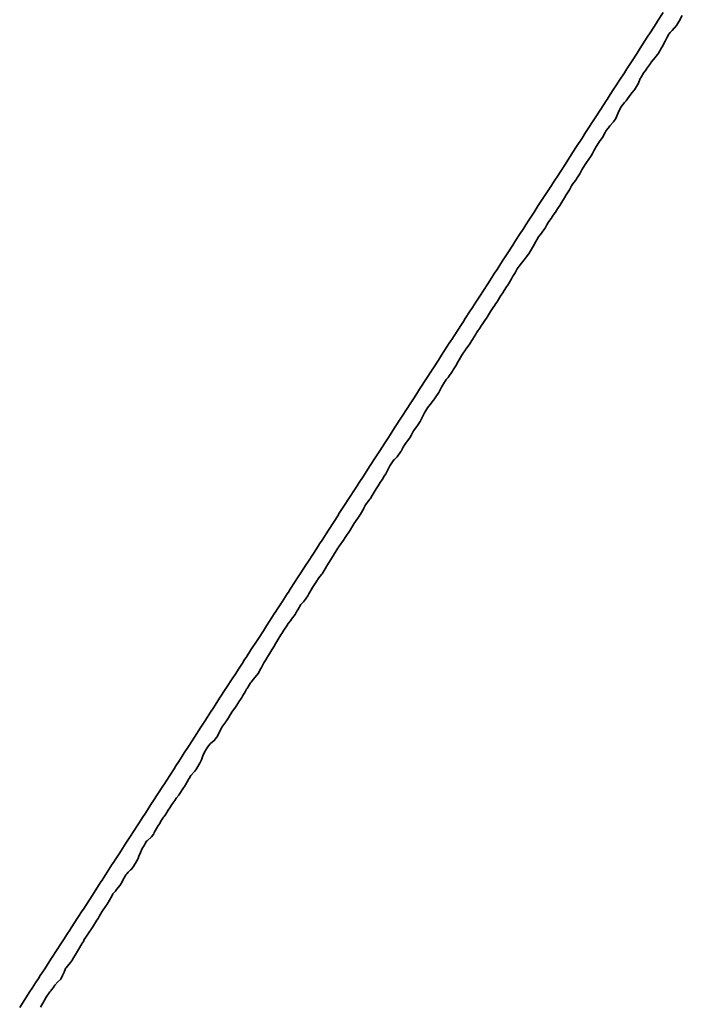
# Model space of a CAD drawing. Header units: metres. Extents: x 203098 to 221755, y 395694 to 403071.
# Tile 18 of 72: x 203489 to 203510, y 396130 to 396161. Entities that reach past the tile are written whole.
import ezdxf

# ---------------------------------------------------------------- set-up
doc = ezdxf.new("R2010")
doc.units = ezdxf.units.M
doc.layers.add('N-WA-GW-TALUD_KRUIN-G', color=90, linetype='Continuous', lineweight=35)
doc.layers.add('N-WA-GW-TALUD_TEEN-G', color=90, linetype='Continuous', lineweight=35)

msp = doc.modelspace()

# ---------------------------------------------------------------- linework, layer by layer
at = {"layer": 'N-WA-GW-TALUD_KRUIN-G'}
msp.add_polyline3d([(203488.749603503, 396129.75, 13.87516820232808), (203488.9461106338, 396130.0538893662, 13.85995451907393), (203489.0729236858, 396130.25, 13.8536022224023), (203489.1424620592, 396130.3575379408, 13.852699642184), (203489.25, 396130.5238404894, 13.85793142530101), (203489.3388134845, 396130.6611865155, 13.86679941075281), (203489.3962438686, 396130.75, 13.86563092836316), (203489.5351649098, 396130.9648350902, 13.88832667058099), (203489.7315163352, 396131.2684836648, 13.85138236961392), (203489.75, 396131.2970678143, 13.85340606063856), (203489.9278677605, 396131.5721322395, 13.8698561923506), (203490.0428842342, 396131.75, 13.87662777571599), (203490.1242191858, 396131.8757808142, 13.87085082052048), (203490.25, 396132.0702951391, 13.85993093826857), (203490.3205706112, 396132.1794293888, 13.85218118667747), (203490.366204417, 396132.25, 13.85005167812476), (203490.5788559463, 396132.5788559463, 13.85551892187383), (203490.7132734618, 396132.7867265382, 13.85909225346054), (203490.75, 396132.8435224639, 13.86091027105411), (203491.0128447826, 396133.25, 13.86119955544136), (203491.25, 396133.6167497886, 13.86226781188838), (203491.3023277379, 396133.6976722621, 13.86870963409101), (203491.3361649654, 396133.75, 13.86594747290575), (203491.4986791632, 396134.0013208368, 13.86836344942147), (203491.6594851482, 396134.25, 13.86395671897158), (203491.6950305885, 396134.3049694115, 13.86211419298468), (203491.75, 396134.3899771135, 13.86749542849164), (203491.8913820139, 396134.6086179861, 13.87143933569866), (203491.982805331, 396134.75, 13.88046152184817), (203492.0877334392, 396134.9122665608, 13.87212332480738), (203492.25, 396135.1632044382, 13.85782345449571), (203492.3061255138, 396135.25, 13.85552653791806), (203492.4804362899, 396135.5195637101, 13.88117217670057), (203492.6294456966, 396135.75, 13.87304294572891), (203492.6767877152, 396135.8232122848, 13.87016736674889), (203492.75, 396135.9364317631, 13.86650342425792), (203492.8731391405, 396136.1268608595, 13.86593146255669), (203492.9527658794, 396136.25, 13.85882992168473), (203493.0694905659, 396136.4305094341, 13.85928640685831), (203493.2658419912, 396136.7341580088, 13.88171610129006), (203493.2760860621, 396136.75, 13.88167441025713), (203493.4621934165, 396137.0378065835, 13.88149284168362), (203493.5994062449, 396137.25, 13.8722047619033), (203493.6585448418, 396137.3414551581, 13.86772591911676), (203493.75, 396137.4828864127, 13.87500585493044), (203493.8548962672, 396137.6451037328, 13.87983101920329), (203493.9227264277, 396137.75, 13.8782874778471), (203494.0512476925, 396137.9487523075, 13.86653801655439), (203494.2460466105, 396138.25, 13.86202450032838), (203494.4439505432, 396138.5560494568, 13.88018964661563), (203494.5693667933, 396138.75, 13.87430404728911), (203494.6403019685, 396138.8596980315, 13.86557822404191), (203494.75, 396139.0293410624, 13.87079982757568), (203494.8366533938, 396139.1633466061, 13.87402341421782), (203494.8926869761, 396139.25, 13.87590815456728), (203495.0330048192, 396139.4669951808, 13.87919582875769), (203495.2293562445, 396139.7706437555, 13.87590866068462), (203495.25, 396139.8025683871, 13.87520683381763), (203495.4257076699, 396140.0742923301, 13.86993640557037), (203495.5393273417, 396140.25, 13.86485016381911), (203495.6220590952, 396140.3779409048, 13.86286117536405), (203495.75, 396140.5757957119, 13.86219635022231), (203495.8184105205, 396140.6815894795, 13.8601032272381), (203495.8626475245, 396140.75, 13.86179104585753), (203496.0147619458, 396140.9852380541, 13.86279572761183), (203496.2111133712, 396141.2888866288, 13.85893010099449), (203496.25, 396141.3490230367, 13.85632019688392), (203496.4074647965, 396141.5925352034, 13.85091678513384), (203496.5092878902, 396141.75, 13.85291967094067), (203496.6038162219, 396141.8961837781, 13.85884319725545), (203496.75, 396142.1222503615, 13.86569541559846), (203496.8001676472, 396142.1998323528, 13.86963231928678), (203496.8326080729, 396142.25, 13.8673702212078), (203496.9965190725, 396142.5034809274, 13.86602927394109), (203497.1559282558, 396142.75, 13.87576668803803), (203497.1928704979, 396142.8071295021, 13.87681212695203), (203497.25, 396142.8954776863, 13.87368621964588), (203497.3892219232, 396143.1107780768, 13.8625880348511), (203497.4792484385, 396143.25, 13.86270144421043), (203497.5855733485, 396143.4144266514, 13.86494008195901), (203497.75, 396143.6687050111, 13.87526933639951), (203497.8025686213, 396143.75, 13.87565934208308), (203497.9782761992, 396144.0217238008, 13.86788693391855), (203498.1258888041, 396144.25, 13.86699540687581), (203498.1746276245, 396144.3253723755, 13.86330942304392), (203498.25, 396144.441932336, 13.86601592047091), (203498.4492089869, 396144.75, 13.86416487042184), (203498.7636819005, 396145.2363180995, 13.84837744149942), (203498.7725291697, 396145.25, 13.8487237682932), (203498.9600333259, 396145.5399666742, 13.8626169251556), (203499.0958493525, 396145.75, 13.85331210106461), (203499.1563847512, 396145.8436152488, 13.84480246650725), (203499.25, 396145.9883869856, 13.8458030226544), (203499.3527361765, 396146.1472638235, 13.84462055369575), (203499.4191695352, 396146.25, 13.84510754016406), (203499.5490876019, 396146.4509123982, 13.84360888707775), (203499.742489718, 396146.75, 13.83615701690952), (203499.9417904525, 396147.0582095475, 13.82127052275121), (203500.0658099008, 396147.25, 13.83891290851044), (203500.1381418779, 396147.3618581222, 13.85094750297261), (203500.25, 396147.5348416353, 13.84392212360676), (203500.3344933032, 396147.6655066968, 13.8357258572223), (203500.3891300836, 396147.75, 13.83490578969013), (203500.5308447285, 396147.9691552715, 13.84684879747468), (203500.7271961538, 396148.2728038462, 13.83235656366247), (203500.75, 396148.3080689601, 13.83319938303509), (203500.9235475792, 396148.5764524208, 13.82878410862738), (203501.0357704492, 396148.75, 13.82798663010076), (203501.1198990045, 396148.8801009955, 13.82098781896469), (203501.25, 396149.0812962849, 13.82566934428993), (203501.3162504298, 396149.1837495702, 13.82676805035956), (203501.359090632, 396149.25, 13.82494750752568), (203501.5126018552, 396149.4873981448, 13.82331412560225), (203501.7089532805, 396149.7910467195, 13.81624274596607), (203501.75, 396149.8545236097, 13.81565721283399), (203501.9053047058, 396150.0946952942, 13.81164017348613), (203502.0057309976, 396150.25, 13.81395295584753), (203502.1016561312, 396150.3983438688, 13.8114742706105), (203502.25, 396150.6277509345, 13.80779240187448), (203502.2980075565, 396150.7019924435, 13.80713845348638), (203502.3290511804, 396150.75, 13.80489750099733), (203502.4943589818, 396151.0056410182, 13.79955962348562), (203502.6523713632, 396151.25, 13.79614727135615), (203502.6907104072, 396151.3092895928, 13.79558009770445), (203502.75, 396151.4009782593, 13.79745078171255), (203502.8870618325, 396151.6129381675, 13.80229606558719), (203502.975691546, 396151.75, 13.80655792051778), (203503.0834132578, 396151.9165867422, 13.80237597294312), (203503.25, 396152.1742055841, 13.80269557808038), (203503.2990117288, 396152.25, 13.80049592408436), (203503.4761161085, 396152.5238838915, 13.79249260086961), (203503.6223319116, 396152.75, 13.79176743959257), (203503.6724675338, 396152.8275324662, 13.79365878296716), (203503.75, 396152.9474329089, 13.79354358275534), (203503.8688189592, 396153.1311810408, 13.79797712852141), (203503.9456520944, 396153.25, 13.79970883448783), (203504.0651703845, 396153.4348296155, 13.80510090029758), (203504.2615218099, 396153.7384781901, 13.81214569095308), (203504.2689722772, 396153.75, 13.81159577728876), (203504.4578732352, 396154.0421267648, 13.80437225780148), (203504.59229246, 396154.25, 13.80908980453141), (203504.6542246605, 396154.3457753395, 13.80978842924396), (203504.75, 396154.4938875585, 13.80174713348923), (203504.8505760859, 396154.6494239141, 13.79521362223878), (203504.9156126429, 396154.75, 13.79589126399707), (203505.0469275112, 396154.9530724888, 13.79803104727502), (203505.25, 396155.2671148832, 13.79695185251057), (203505.4396303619, 396155.5603696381, 13.79571535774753), (203505.5622530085, 396155.75, 13.79535353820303), (203505.6359817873, 396155.8640182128, 13.78913853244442), (203505.75, 396156.040342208, 13.79776119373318), (203505.8855731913, 396156.25, 13.80351250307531), (203506.133669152, 396156.633669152, 13.79416329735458), (203506.25, 396156.8135695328, 13.78960139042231), (203506.4213874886, 396157.0786125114, 13.77674460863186), (203506.5322135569, 396157.25, 13.77932459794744), (203506.6177389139, 396157.3822610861, 13.78814020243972), (203506.75, 396157.5867968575, 13.78338346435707), (203506.8140903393, 396157.6859096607, 13.7855007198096), (203506.8555337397, 396157.75, 13.781445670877), (203507.0104417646, 396157.9895582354, 13.79187346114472), (203507.1788539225, 396158.25, 13.76118197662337), (203507.20679319, 396158.29320681, 13.75743838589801), (203507.25, 396158.3600241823, 13.76025291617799), (203507.4031446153, 396158.5968553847, 13.78588020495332), (203507.5021741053, 396158.75, 13.79710618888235), (203507.5994960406, 396158.9005039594, 13.80895128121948), (203507.75, 396159.1332515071, 13.79239271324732), (203507.795847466, 396159.204152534, 13.78735771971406), (203507.8254942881, 396159.25, 13.79216468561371), (203507.9921988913, 396159.5078011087, 13.80687143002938), (203508.1488144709, 396159.75, 13.79931229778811), (203508.25, 396159.9064788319, 13.80813588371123), (203508.4721346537, 396160.25, 13.82061985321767), (203508.5812531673, 396160.4187468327, 13.82023885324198), (203508.75, 396160.6797061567, 13.82128229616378), (203508.7954548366, 396160.75, 13.82005438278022), (203508.973956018, 396161.026043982, 13.81644702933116)], dxfattribs=at)
at = {"layer": 'N-WA-GW-TALUD_TEEN-G'}
msp.add_polyline3d([(203509.571015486, 396160.928984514, 13.54674753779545), (203509.4674611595, 396160.75, 13.53538845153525), (203509.4466853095, 396160.7203581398, 13.53497020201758), (203509.3839828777, 396160.6160171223, 13.53430311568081), (203509.25, 396160.4597078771, 13.55035836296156), (203509.2479620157, 396160.4573905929, 13.55061839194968), (203509.1925405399, 396160.3935415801, 13.55778073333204), (203509.1511769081, 396160.3488230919, 13.56280523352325), (203509.094909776, 396160.25, 13.55921797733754), (203509.0301552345, 396160.1284686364, 13.55294945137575), (203508.9368646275, 396159.9494868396, 13.54390605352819), (203508.9183298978, 396159.9183298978, 13.54212341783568), (203508.8196023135, 396159.75, 13.53192423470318), (203508.7916994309, 396159.7083005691, 13.5307872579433), (203508.75, 396159.6525414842, 13.53103684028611), (203508.7141579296, 396159.606335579, 13.53176269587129), (203508.5948357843, 396159.4615846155, 13.53373818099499), (203508.5731229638, 396159.4268770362, 13.53450431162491), (203508.450135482, 396159.25, 13.54376300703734), (203508.4320446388, 396159.2233790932, 13.54497442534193), (203508.3586569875, 396159.1413430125, 13.5483054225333), (203508.263481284, 396158.9667799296, 13.5313744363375), (203508.25, 396158.9456640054, 13.52909608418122), (203508.2339565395, 396158.9208535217, 13.52649478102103), (203508.2063179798, 396158.8381778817, 13.52068766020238), (203508.1951747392, 396158.8048252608, 13.51834570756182), (203508.1597380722, 396158.75, 13.52223915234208), (203508.0739807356, 396158.5936830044, 13.52642923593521), (203507.9937524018, 396158.5062475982, 13.52864391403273), (203507.9568480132, 396158.4559894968, 13.52638006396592), (203507.8500233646, 396158.3078855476, 13.5197955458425), (203507.8032434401, 396158.25, 13.51699575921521), (203507.7787051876, 396158.2212948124, 13.51610396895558), (203507.75, 396158.1928920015, 13.51686129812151), (203507.6679034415, 396158.0897909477, 13.51142100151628), (203507.6240880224, 396158.0233671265, 13.50896885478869), (203507.6033037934, 396157.9755335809, 13.50845212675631), (203507.5813184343, 396157.9186815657, 13.50815320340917), (203507.5006057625, 396157.75, 13.51459830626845), (203507.4774785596, 396157.6875533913, 13.51378611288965), (203507.4115917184, 396157.5884082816, 13.51018067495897), (203507.2956555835, 396157.465399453, 13.51938427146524), (203507.2527829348, 396157.4022333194, 13.52429033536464), (203507.25, 396157.3990806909, 13.52452825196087), (203507.1820572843, 396157.3179427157, 13.52914191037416), (203507.177255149, 396157.310516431, 13.52898326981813), (203507.1433610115, 396157.25, 13.52813575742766), (203507.0597410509, 396157.0964446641, 13.52495922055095), (203506.9940855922, 396157.0059144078, 13.52169618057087), (203506.9666785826, 396156.969057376, 13.5206314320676), (203506.8573508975, 396156.7967009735, 13.51715926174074), (203506.8333827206, 396156.75, 13.5166708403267), (203506.8051445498, 396156.6948554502, 13.51606605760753), (203506.75, 396156.5966891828, 13.51714456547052), (203506.7040455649, 396156.5199653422, 13.51924939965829), (203506.6159778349, 396156.3840221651, 13.52276626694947), (203506.5853647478, 396156.3415845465, 13.52521054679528), (203506.5190871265, 396156.25, 13.53048296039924), (203506.4190828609, 396156.0809171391, 13.53058147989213), (203506.3493892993, 396155.9500777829, 13.52734284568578), (203506.25, 396155.7960226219, 13.52302354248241), (203506.2211027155, 396155.75, 13.52140958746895), (203506.2141908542, 396155.7401776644, 13.52136840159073), (203506.134585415, 396155.634585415, 13.52070722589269), (203506.0878162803, 396155.5718437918, 13.52010307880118), (203506.025244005, 396155.4506113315, 13.51967517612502), (203505.9053089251, 396155.2592430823, 13.51843674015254), (203505.8995632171, 396155.25, 13.51837817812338), (203505.75, 396155.0090540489, 13.51676124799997), (203505.72143027, 396154.9622690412, 13.51624850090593), (203505.651664, 396154.848336, 13.51499330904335), (203505.5864949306, 396154.75, 13.51599753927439), (203505.5168280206, 396154.6492158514, 13.51823855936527), (203505.4470969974, 396154.5529030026, 13.52031642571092), (203505.3794015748, 396154.4500953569, 13.51973778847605), (203505.3141231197, 396154.3496756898, 13.51920417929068), (203505.2595422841, 396154.25, 13.51905653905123), (203505.2557321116, 396154.2442678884, 13.5193427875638), (203505.25, 396154.2358676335, 13.51982743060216), (203505.2180386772, 396154.1912348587, 13.52306323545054), (203505.1180007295, 396154.045879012, 13.53364261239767), (203505.0443374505, 396153.9576894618, 13.53992901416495), (203505.0433914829, 396153.9566085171, 13.54000562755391), (203504.9271890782, 396153.75, 13.52819159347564), (203504.9223350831, 396153.7417869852, 13.52781810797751), (203504.8674068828, 396153.6325931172, 13.52375748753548), (203504.75, 396153.4426891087, 13.52612829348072), (203504.7481972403, 396153.4401137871, 13.52625123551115), (203504.7407467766, 396153.4285919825, 13.52680114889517), (203504.6644501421, 396153.3355498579, 13.53124506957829), (203504.6069551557, 396153.25, 13.53015046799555), (203504.5174549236, 396153.1423641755, 13.53579747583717), (203504.4442050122, 396153.0557949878, 13.5402936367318), (203504.3870190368, 396152.9645943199, 13.53690606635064), (203504.3143011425, 396152.8431142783, 13.5327240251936), (203504.2568381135, 396152.75, 13.52935359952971), (203504.2543099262, 396152.7456900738, 13.52914380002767), (203504.25, 396152.7378242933, 13.52863656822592), (203504.2008648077, 396152.6558855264, 13.52508550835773), (203504.1319795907, 396152.5303934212, 13.52005188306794), (203504.084437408, 396152.4511839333, 13.51661633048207), (203504.0718794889, 396152.4281205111, 13.51569772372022), (203503.953887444, 396152.25, 13.51745379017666), (203503.9369668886, 396152.2258791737, 13.51808858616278), (203503.8731862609, 396152.1268137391, 13.52086254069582), (203503.7616373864, 396151.9508475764, 13.52503509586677), (203503.75, 396151.9325022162, 13.52546985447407), (203503.7128557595, 396151.8749043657, 13.52709774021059), (203503.6763263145, 396151.8236736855, 13.52846047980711), (203503.6235658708, 396151.75, 13.53051591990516), (203503.5398545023, 396151.6214334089, 13.53059752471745), (203503.4798091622, 396151.5201908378, 13.53080043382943), (203503.4405746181, 396151.4493878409, 13.52975296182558), (203503.3491182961, 396151.3141538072, 13.52717415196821), (203503.3069369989, 396151.25, 13.52599295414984), (203503.2820861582, 396151.2179138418, 13.52693927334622), (203503.25, 396151.1708274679, 13.52653365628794), (203503.2053085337, 396151.1065573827, 13.52634678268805), (203503.143274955, 396151.0166430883, 13.52610994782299), (203503.1058281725, 396150.9567765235, 13.52614584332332), (203503.0819553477, 396150.9180446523, 13.52618684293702), (203502.9782649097, 396150.75, 13.52641341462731), (203502.9522517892, 396150.7095490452, 13.52691687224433), (203502.8897960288, 396150.6102039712, 13.52822487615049), (203502.7834126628, 396150.4561915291, 13.53435740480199), (203502.7527593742, 396150.4079315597, 13.53636593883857), (203502.75, 396150.4040869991, 13.53651566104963), (203502.7005247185, 396150.3364234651, 13.53953682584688), (203502.6851265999, 396150.3148734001, 13.5405076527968), (203502.6441675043, 396150.25, 13.54112564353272), (203502.5600935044, 396150.1018997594, 13.53850726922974), (203502.501521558, 396149.998478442, 13.53668532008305), (203502.4730092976, 396149.9478389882, 13.53572180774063), (203502.3745339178, 396149.7912727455, 13.53224739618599), (203502.3512969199, 396149.75, 13.53146217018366), (203502.3104188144, 396149.6895811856, 13.53324599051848), (203502.25, 396149.6072051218, 13.53768083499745), (203502.2112636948, 396149.5562518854, 13.54100733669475), (203502.1646634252, 396149.4963661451, 13.54489961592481), (203502.0959260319, 396149.4040739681, 13.55094804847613), (203502.0075540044, 396149.25, 13.54968955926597), (203501.9765483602, 396149.1873916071, 13.54706682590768), (203501.9200011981, 396149.0799988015, 13.54235011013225), (203501.8268464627, 396148.9475302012, 13.54643202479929), (203501.7835752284, 396148.8815584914, 13.54850921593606), (203501.75, 396148.8365091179, 13.54987045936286), (203501.7133707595, 396148.7866292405, 13.55115102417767), (203501.7111058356, 396148.7831266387, 13.55111346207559), (203501.6887675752, 396148.75, 13.55071803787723), (203501.5628071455, 396148.5936987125, 13.55726737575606), (203501.5019319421, 396148.4980680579, 13.56198370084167), (203501.4846116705, 396148.4597611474, 13.56073345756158), (203501.3864985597, 396148.2770896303, 13.55312957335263), (203501.3725209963, 396148.25, 13.55206249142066), (203501.3308999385, 396148.1691000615, 13.54882395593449), (203501.25, 396148.0457997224, 13.55135199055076), (203501.2196463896, 396148.0043766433, 13.55355820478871), (203501.1925701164, 396147.9718742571, 13.55525931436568), (203501.1271485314, 396147.8728514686, 13.5605989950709), (203501.0629921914, 396147.75, 13.55971232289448), (203501.0122784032, 396147.6578408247, 13.56018912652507), (203500.938282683, 396147.561717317, 13.55962716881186), (203500.8545455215, 396147.4490435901, 13.5577838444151), (203500.8025048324, 396147.36287155, 13.55705812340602), (203500.75, 396147.2580847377, 13.55678994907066), (203500.7471832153, 396147.2528167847, 13.55685593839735), (203500.7453617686, 396147.25, 13.55703262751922), (203500.7290646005, 396147.225059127, 13.55867306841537), (203500.6102891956, 396147.0565486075, 13.56981719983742), (203500.5220362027, 396146.9779637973, 13.57524429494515), (203500.5104247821, 396146.9624940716, 13.57417622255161), (203500.3775487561, 396146.776430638, 13.56180730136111), (203500.3661341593, 396146.75, 13.5605755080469), (203500.3317303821, 396146.6682696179, 13.55637182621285), (203500.25, 396146.5277113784, 13.55911296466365), (203500.2062080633, 396146.4501409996, 13.56004557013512), (203500.1467826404, 396146.3532173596, 13.56105926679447), (203500.0809448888, 396146.25, 13.56323994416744), (203500.0161755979, 396146.1488744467, 13.56549105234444), (203499.9494106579, 396146.0505893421, 13.56758279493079), (203499.8878420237, 396145.9469374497, 13.5660462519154), (203499.823399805, 396145.8429137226, 13.56437368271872), (203499.7682064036, 396145.75, 13.56299616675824), (203499.7613823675, 396145.7386176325, 13.562853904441), (203499.75, 396145.7226800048, 13.56342814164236), (203499.7220522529, 396145.6831389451, 13.56472932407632), (203499.6192576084, 396145.5443029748, 13.5691944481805), (203499.56689404, 396145.4454034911, 13.57283833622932), (203499.5621647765, 396145.4378352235, 13.57310115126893), (203499.4537606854, 396145.25, 13.57567629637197), (203499.4421949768, 396145.2281814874, 13.57552379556), (203499.3702354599, 396145.1297645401, 13.57411951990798), (203499.25, 396144.9551050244, 13.56865403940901), (203499.2433350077, 396144.945557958, 13.5683922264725), (203499.2344877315, 396144.9318760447, 13.5680458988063), (203499.1772022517, 396144.8227977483, 13.56582803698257), (203499.1320788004, 396144.75, 13.56734345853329), (203498.9801009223, 396144.5198990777, 13.57619782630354), (203498.928000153, 396144.4403943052, 13.57907862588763), (203498.791665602, 396144.25, 13.5858085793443), (203498.7747481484, 396144.2252518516, 13.58634366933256), (203498.75, 396144.1900511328, 13.58739444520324), (203498.7186528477, 396144.1388824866, 13.5869663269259), (203498.6412007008, 396144.0236673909, 13.58549818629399), (203498.5989670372, 396143.9440885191, 13.58531080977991), (203498.4792519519, 396143.75, 13.58362732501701), (203498.4553207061, 396143.7132475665, 13.5838407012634), (203498.2882912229, 396143.4359121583, 13.58644591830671), (203498.25, 396143.378667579, 13.58670365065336), (203498.2320857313, 396143.3569689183, 13.58822141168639), (203498.1892416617, 396143.3107583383, 13.59154663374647), (203498.1513240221, 396143.25, 13.5885282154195), (203498.0551522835, 396143.1107779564, 13.58533906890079), (203497.9909237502, 396143.0090762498, 13.58331908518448), (203497.9507494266, 396142.94510843, 13.58195598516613), (203497.8652839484, 396142.8029371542, 13.57912680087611), (203497.8389361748, 396142.75, 13.57836025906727), (203497.8086076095, 396142.6913923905, 13.57802525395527), (203497.75, 396142.6111508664, 13.58514103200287), (203497.7305341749, 396142.5847448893, 13.58756213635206), (203497.6657428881, 396142.5013511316, 13.59525009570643), (203497.6190250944, 396142.4505428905, 13.60002530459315), (203497.5845794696, 396142.4154205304, 13.60335337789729), (203497.4854227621, 396142.25, 13.59368048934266), (203497.4582990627, 396142.2048753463, 13.59107198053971), (203497.4029160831, 396142.0970839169, 13.58559549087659), (203497.2945284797, 396141.951303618, 13.59232931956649), (203497.2618972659, 396141.9012593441, 13.59470501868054), (203497.25, 396141.8878305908, 13.59529853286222), (203497.200218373, 396141.8311209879, 13.59762224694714), (203497.1860555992, 396141.8139444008, 13.5983423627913), (203497.1474172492, 396141.75, 13.59530351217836), (203497.0546060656, 396141.6046848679, 13.59042975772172), (203496.9912735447, 396141.5087264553, 13.58705597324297), (203496.9581062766, 396141.4597759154, 13.58568009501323), (203496.8593408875, 396141.3003338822, 13.581856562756), (203496.8316256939, 396141.25, 13.58089545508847), (203496.8023038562, 396141.1976961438, 13.5801211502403), (203496.75, 396141.1099810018, 13.58016857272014), (203496.7120296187, 396141.0502560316, 13.58121426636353), (203496.6755745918, 396140.9885472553, 13.58237632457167), (203496.6105340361, 396140.8894659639, 13.58405084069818), (203496.5266404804, 396140.75, 13.5831485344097), (203496.4849359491, 396140.6812045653, 13.58284039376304), (203496.4199611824, 396140.5800388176, 13.58222314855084), (203496.3443538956, 396140.4385092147, 13.57496900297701), (203496.3037398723, 396140.3677559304, 13.57112395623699), (203496.25, 396140.2578931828, 13.56587706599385), (203496.2478071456, 396140.2538935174, 13.56578743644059), (203496.2471804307, 396140.2528195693, 13.56576249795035), (203496.2452462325, 396140.25, 13.56581872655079), (203496.0978456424, 396140.0702781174, 13.57956396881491), (203496.0236946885, 396139.9763053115, 13.58673938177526), (203496.0055784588, 396139.9485032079, 13.58723063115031), (203495.8949598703, 396139.7708549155, 13.59052994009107), (203495.8815455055, 396139.75, 13.59090389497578), (203495.8323638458, 396139.6676361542, 13.59075311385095), (203495.75, 396139.5328664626, 13.59131633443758), (203495.7262368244, 396139.4946144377, 13.59164152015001), (203495.7063032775, 396139.4622305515, 13.59192046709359), (203495.6405164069, 396139.3594835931, 13.59275517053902), (203495.5692780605, 396139.25, 13.59412808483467), (203495.5096089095, 396139.1588037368, 13.59541183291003), (203495.4394005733, 396139.0605994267, 13.59669301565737), (203495.3663486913, 396138.9437112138, 13.59387613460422), (203495.3107547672, 396138.8567735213, 13.59172960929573), (203495.25, 396138.7625184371, 13.58938276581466), (203495.2450601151, 396138.7549398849, 13.58921652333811), (203495.2418657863, 396138.75, 13.5890976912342), (203495.2233400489, 396138.7232602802, 13.58895933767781), (203495.106466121, 396138.5582574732, 13.58801047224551), (203495.05316289, 396138.44683711, 13.58832273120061), (203495.0496736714, 396138.439414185, 13.58831530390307), (203494.9425492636, 396138.25, 13.58740224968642), (203494.9362279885, 396138.2377229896, 13.58707327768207), (203494.8640211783, 396138.1359788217, 13.58355418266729), (203494.75, 396138.0411383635, 13.59862313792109), (203494.6814166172, 396137.96847218, 13.60279248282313), (203494.6166401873, 396137.8833598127, 13.60822344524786), (203494.5434110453, 396137.75, 13.60467162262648), (203494.5044781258, 396137.6556752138, 13.59667137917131), (203494.4638029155, 396137.5361970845, 13.58738789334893), (203494.4133410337, 396137.4327487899, 13.58616121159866), (203494.3509694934, 396137.324322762, 13.58445453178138), (203494.3011227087, 396137.25, 13.58296973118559), (203494.2799865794, 396137.220013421, 13.5827870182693), (203494.25, 396137.1797264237, 13.58318763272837), (203494.2396348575, 396137.1662687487, 13.5834629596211), (203494.1316952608, 396137.0354970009, 13.58599834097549), (203494.0763021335, 396136.9416198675, 13.58824702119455), (203494.0695737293, 396136.9304262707, 13.58851275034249), (203493.9590943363, 396136.75, 13.59368714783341), (203493.9446003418, 396136.7258627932, 13.59425366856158), (203493.8745709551, 396136.6254290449, 13.59645345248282), (203493.7574710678, 396136.4387170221, 13.59504371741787), (203493.75, 396136.4267214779, 13.59495497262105), (203493.7474284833, 396136.4227447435, 13.59496543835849), (203493.6699515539, 396136.3300484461, 13.59489023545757), (203493.6212005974, 396136.25, 13.58781424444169), (203493.5325750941, 396136.131060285, 13.58355235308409), (203493.4715834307, 396136.0284165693, 13.58103931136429), (203493.4148911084, 396135.9511711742, 13.58366706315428), (203493.3390456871, 396135.8255868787, 13.58851709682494), (203493.2845228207, 396135.75, 13.59112213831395), (203493.2715766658, 396135.7284233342, 13.59076310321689), (203493.25, 396135.6996643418, 13.59210473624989), (203493.2089632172, 396135.6396476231, 13.59322332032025), (203493.1378690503, 396135.5250584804, 13.59562607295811), (203493.0926632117, 396135.4504648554, 13.59722970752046), (203493.0762508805, 396135.4237491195, 13.59779588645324), (203492.9791367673, 396135.25, 13.59728184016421), (203492.9609308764, 396135.2088565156, 13.59507166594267), (203492.890000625, 396135.109999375, 13.58830400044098), (203492.75, 396134.990156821, 13.60043486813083), (203492.7345497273, 396134.9729636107, 13.6004302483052), (203492.6796637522, 396134.8853665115, 13.60198910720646), (203492.6561192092, 396134.8438807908, 13.60289001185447), (203492.5999085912, 396134.75, 13.60623511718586), (203492.5458386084, 396134.6160372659, 13.59935412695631), (203492.4984772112, 396134.5015227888, 13.59340773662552), (203492.4737955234, 396134.4325059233, 13.58811162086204), (203492.3901356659, 396134.2861037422, 13.57446684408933), (203492.3727708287, 396134.25, 13.57135345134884), (203492.3253026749, 396134.1746973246, 13.56949061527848), (203492.25, 396134.0898625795, 13.57637636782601), (203492.2365985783, 396134.0753228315, 13.57776042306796), (203492.1610465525, 396134.0036246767, 13.58463467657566), (203492.120396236, 396133.9519562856, 13.58951679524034), (203492.0876560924, 396133.9123439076, 13.59326793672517), (203491.9949790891, 396133.75, 13.59088055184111), (203491.9677332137, 396133.6980115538, 13.5890749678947), (203491.9070270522, 396133.5929729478, 13.5850670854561), (203491.7913394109, 396133.4556658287, 13.59492331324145), (203491.7560179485, 396133.4042978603, 13.59856923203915), (203491.75, 396133.3985338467, 13.59898902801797), (203491.6872445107, 396133.3340098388, 13.60191965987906), (203491.6779786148, 396133.3220213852, 13.60251827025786), (203491.6419974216, 396133.25, 13.59787587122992), (203491.5017461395, 396132.9982538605, 13.58770963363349), (203491.4713679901, 396132.9535003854, 13.58818144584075), (203491.3341718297, 396132.75, 13.59038797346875), (203491.25, 396132.6065362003, 13.58667880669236), (203491.2124243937, 396132.5445001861, 13.58556928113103), (203491.1746480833, 396132.4883830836, 13.58437632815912), (203491.110983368, 396132.389016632, 13.58242525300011), (203491.0445299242, 396132.2777323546, 13.57824303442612), (203491.0280017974, 396132.25, 13.57720283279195), (203490.9167092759, 396132.0832907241, 13.57587080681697), (203490.8242761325, 396131.9537923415, 13.57730240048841), (203490.7802909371, 396131.8821556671, 13.57845027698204), (203490.75, 396131.8254178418, 13.57958582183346), (203490.7228914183, 396131.7771085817, 13.58114848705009), (203490.7171442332, 396131.7682208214, 13.58177961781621), (203490.7047544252, 396131.75, 13.58307313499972), (203490.5979941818, 396131.5694187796, 13.58875135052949), (203490.5343227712, 396131.4656772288, 13.59201200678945), (203490.5227036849, 396131.4397293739, 13.59092926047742), (203490.4115666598, 396131.2593530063, 13.58184774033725), (203490.4053522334, 396131.25, 13.58135371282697), (203490.3415517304, 396131.1584482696, 13.57768422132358), (203490.25, 396131.0457038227, 13.5782621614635), (203490.2128591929, 396130.9977643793, 13.57780617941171), (203490.1914553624, 396130.9710685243, 13.57752123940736), (203490.1446734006, 396130.8553265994, 13.57826451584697), (203490.093656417, 396130.75, 13.58295508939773), (203490.0404564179, 396130.6380932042, 13.58746134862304), (203489.9504149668, 396130.5495850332, 13.5903058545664), (203489.8570730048, 396130.4520092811, 13.59123980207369), (203489.7989841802, 396130.3636215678, 13.59280033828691), (203489.75, 396130.3056039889, 13.59353158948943), (203489.7247874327, 396130.2752125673, 13.59374016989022), (203489.7084839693, 396130.25, 13.59211227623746), (203489.6970654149, 396130.2347499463, 13.59173562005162), (203489.5859445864, 396130.070764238, 13.58863719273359), (203489.5273234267, 396129.9726765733, 13.58742407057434), (203489.5202067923, 396129.960768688, 13.58727679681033), (203489.4070424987, 396129.7558322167, 13.58550222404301)], dxfattribs=at)

doc.saveas('drawing.dxf')
